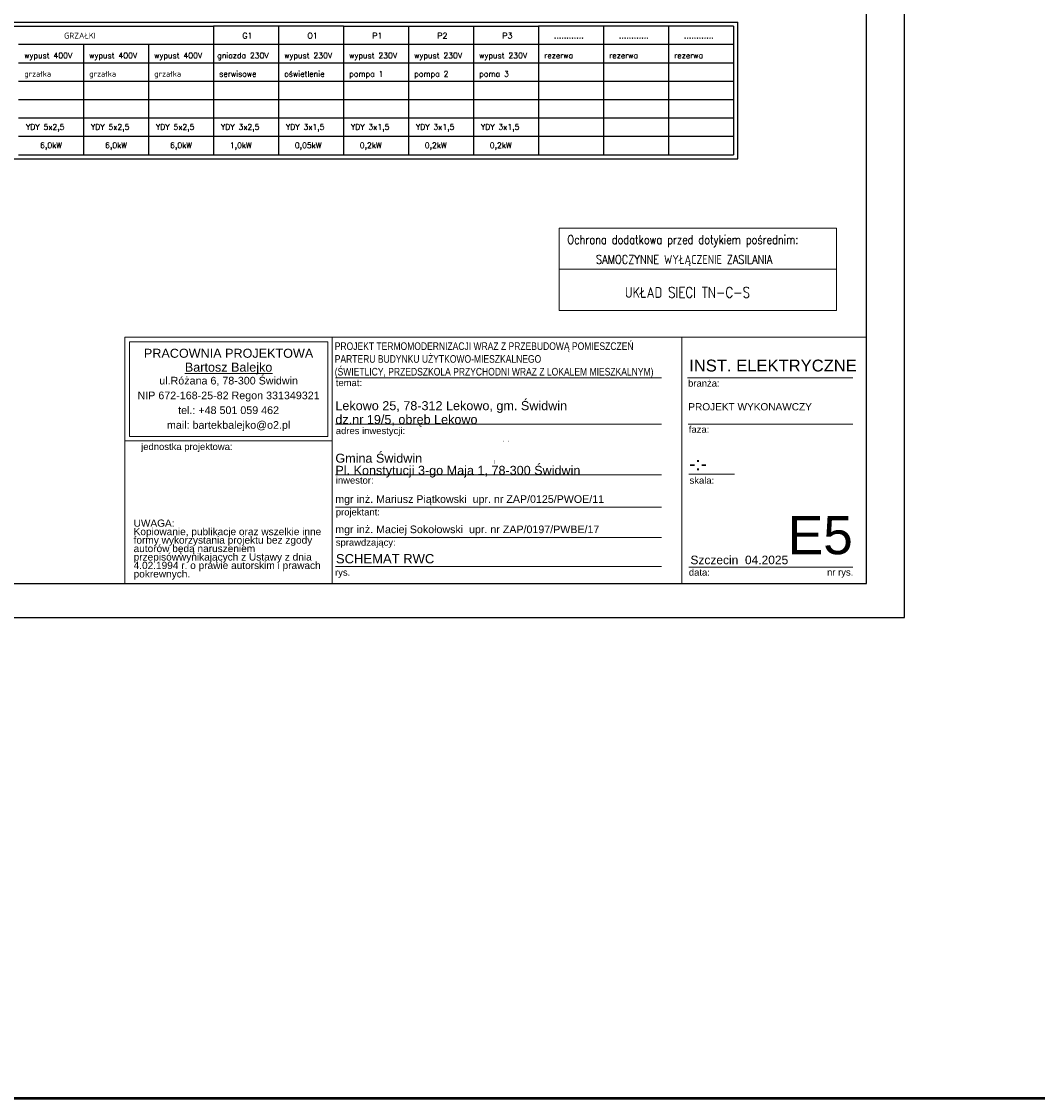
# Model space of a CAD drawing. Extents: x -558982 to 5119495, y -5290134 to 121759.
# Tile 164 of 256: x -470310 to -446336, y -40835 to -15418. Entities that reach past the tile are written whole.
import ezdxf

# ---------------------------------------------------------------- set-up
doc = ezdxf.new("R2010")
doc.units = 0
doc.header["$MEASUREMENT"] = 0
doc.layers.get('0').update_dxf_attribs({"color": 252})
doc.layers.add('$ IE TABELA', color=7, linetype='Continuous')
for name, color, linetype, lineweight in [('$ IE_OPISY', 7, 'Continuous', 25), ('$ IE_SCHEMAT', 7, 'Continuous', 0), ('ARCH TABELA_Nr_Pióra__1', 252, 'Continuous', 25), ('ARCH TABELA_Nr_Pióra__21', 252, 'Continuous', 9), ('ARCH TABELA_Nr_Pióra__7', 252, 'Continuous', 13)]:
    doc.layers.add(name, color=color, linetype=linetype, lineweight=lineweight)
doc.styles.add('GENERATED_STYLE_5', font='ARIALN.TTF')
doc.styles.add('GENERATED_STYLE_7', font='arial.ttf')
doc.styles.add('GENERATED_STYLE_8', font='arial.ttf')
doc.styles.add('GENERATED_STYLE_9', font='arial.ttf')
doc.styles.add('ROMANS', font='romans.shx', dxfattribs={"width": 0.85})

# ---------------------------------------------------------------- blocks, each defined once
blk = doc.blocks.new('a3eee')
at = {"layer": '$ IE TABELA'}
for p, q in [((23930.8, 1206.8), (23930.8, 4176.8)), ((23840.8, 1286.8), (23840.8, 4096.8)), ((19890.8, 1286.8), (23840.8, 1286.8)), ((19730.8, 1206.8), (23930.8, 1206.8))]:
    blk.add_line(p, q, dxfattribs=at)

msp = doc.modelspace()

# ---------------------------------------------------------------- hatches: boundary and pattern name
at = {"layer": '$ IE_SCHEMAT'}
for points in [[(-460068, -23518, 1), (-460077, -23518, 1)], [(-459942, -23518, 1), (-459951, -23518, 1)], [(-459922, -23538, 1), (-459931, -23538, 1)], [(-459942, -24489, 1), (-459951, -24489, 1)]]:
    msp.add_hatch(color=7, dxfattribs=at).paths.add_polyline_path(points)
at = {"linetype": 'Continuous', "lineweight": 13, "ltscale": 0.1}
for points in [[(-458934, -25317), (-458934, -25312), (-458927, -25312), (-458927, -25317)], [(-458934, -25339), (-458934, -25320), (-458928, -25320), (-458928, -25339)], [(-458813, -25317), (-458813, -25312), (-458806, -25312), (-458806, -25317)], [(-458813, -25339), (-458813, -25320), (-458806, -25320), (-458806, -25339)]]:
    msp.add_hatch(color=252, dxfattribs=at).paths.add_polyline_path(points)
at = {"linetype": 'Continuous', "lineweight": 70, "ltscale": 0.1}
msp.add_hatch(color=7, dxfattribs=at).paths.add_polyline_path([(-459144, -25767), (-459144, -25862), (-459138, -25862), (-459138, -25767)])
at = {"linetype": 'Continuous', "lineweight": 5, "ltscale": 0.1}
msp.add_hatch(color=254, dxfattribs=at).paths.add_polyline_path([(-458745, -26149), (-459737, -26149), (-459737, -26153), (-458745, -26153)])

# ---------------------------------------------------------------- linework, layer by layer
at = {"layer": '$ IE_OPISY', "color": 7}
msp.add_line((-484495, -15435), (-453409, -15435), dxfattribs=at)
at = {"layer": '$ IE_OPISY', "color": 7, "linetype": 'Continuous', "ltscale": 3}
for p, q in [((-471914, -15529), (-465779, -15529)), ((-462711, -15529), (-458110, -15529)), ((-470380, -16395), (-468846, -16395)), ((-470380, -16395), (-468846, -16395)), ((-468846, -16395), (-467313, -16395)), ((-468846, -16395), (-467313, -16395)), ((-467313, -16395), (-465779, -16395)), ((-467313, -16395), (-465779, -16395)), ((-465779, -16395), (-464245, -16395)), ((-465779, -16395), (-464245, -16395)), ((-464245, -16395), (-462711, -16395)), ((-464245, -16395), (-462711, -16395)), ((-462711, -16395), (-461178, -16395)), ((-462711, -16395), (-461178, -16395)), ((-461178, -16395), (-459644, -16395)), ((-461178, -16395), (-459644, -16395)), ((-459644, -16395), (-458110, -16395)), ((-459644, -16395), (-458110, -16395)), ((-458110, -16395), (-456576, -16395)), ((-458110, -16395), (-456576, -16395)), ((-456576, -16395), (-455043, -16395)), ((-456576, -16395), (-455043, -16395)), ((-455043, -16395), (-453509, -16395)), ((-455043, -16395), (-453509, -16395)), ((-470380, -16828), (-468846, -16828)), ((-468846, -16828), (-467313, -16828)), ((-467313, -16828), (-465779, -16828)), ((-465779, -16828), (-464245, -16828)), ((-464245, -16828), (-462711, -16828)), ((-462711, -16828), (-461178, -16828)), ((-461178, -16828), (-459644, -16828)), ((-459644, -16828), (-458110, -16828)), ((-458110, -16828), (-456576, -16828)), ((-456576, -16828), (-455043, -16828)), ((-455043, -16828), (-453509, -16828)), ((-470380, -17261), (-468846, -17261)), ((-468846, -17261), (-467313, -17261)), ((-467313, -17261), (-465779, -17261)), ((-465779, -17261), (-464245, -17261)), ((-464245, -17261), (-462711, -17261)), ((-462711, -17261), (-461178, -17261)), ((-461178, -17261), (-459644, -17261)), ((-459644, -17261), (-458110, -17261)), ((-458110, -17261), (-456576, -17261)), ((-456576, -17261), (-455043, -17261)), ((-455043, -17261), (-453509, -17261)), ((-470380, -17694), (-468846, -17694)), ((-468846, -17694), (-467313, -17694)), ((-467313, -17694), (-465779, -17694)), ((-465779, -17694), (-464245, -17694)), ((-464245, -17694), (-462711, -17694)), ((-462711, -17694), (-461178, -17694)), ((-461178, -17694), (-459644, -17694)), ((-459644, -17694), (-458110, -17694)), ((-458110, -17694), (-456576, -17694)), ((-456576, -17694), (-455043, -17694)), ((-455043, -17694), (-453509, -17694)), ((-470380, -18560), (-468846, -18560)), ((-468846, -18560), (-467313, -18560)), ((-467313, -18560), (-465779, -18560)), ((-465779, -18560), (-464245, -18560)), ((-464245, -18560), (-462711, -18560)), ((-462711, -18560), (-461178, -18560)), ((-461178, -18560), (-459644, -18560)), ((-459644, -18560), (-458110, -18560)), ((-458110, -18560), (-456576, -18560)), ((-456576, -18560), (-455043, -18560)), ((-455043, -18560), (-453509, -18560))]:
    msp.add_line(p, q, dxfattribs=at)
at = {"layer": '$ IE_OPISY', "color": 7, "linetype": 'Continuous'}
for p, q in [((-464245, -15529), (-465779, -15529)), ((-462711, -15529), (-464245, -15529)), ((-456576, -15529), (-458110, -15529)), ((-455043, -15529), (-456576, -15529)), ((-453509, -15529), (-455043, -15529)), ((-468846, -15962), (-470380, -15962)), ((-467313, -15962), (-468846, -15962)), ((-465779, -15962), (-467313, -15962)), ((-464245, -15962), (-465779, -15962)), ((-462711, -15962), (-464245, -15962)), ((-461178, -15962), (-462711, -15962)), ((-459644, -15962), (-461178, -15962)), ((-458110, -15962), (-459644, -15962)), ((-456576, -15962), (-458110, -15962)), ((-455043, -15962), (-456576, -15962)), ((-453509, -15962), (-455043, -15962)), ((-470380, -18127), (-468846, -18127)), ((-468846, -18127), (-467313, -18127)), ((-467313, -18127), (-465779, -18127)), ((-465779, -18127), (-464245, -18127)), ((-464245, -18127), (-462711, -18127)), ((-462711, -18127), (-461178, -18127)), ((-461178, -18127), (-459644, -18127)), ((-459644, -18127), (-458110, -18127)), ((-458110, -18127), (-456576, -18127)), ((-456576, -18127), (-455043, -18127)), ((-455043, -18127), (-453509, -18127))]:
    msp.add_line(p, q, dxfattribs=at)
at = {"layer": '$ IE_OPISY', "color": 7, "lineweight": 0}
for p, q in [((-457621, -20296), (-451079, -20296)), ((-457621, -22234), (-457621, -20296)), ((-451079, -20296), (-451079, -22234)), ((-457621, -21265), (-451079, -21265)), ((-451079, -22234), (-457621, -22234))]:
    msp.add_line(p, q, dxfattribs=at)
at = {"layer": '$ IE_OPISY', "color": 7}
msp.add_lwpolyline([(-484495, -18655), (-453409, -18655), (-453409, -15435)], dxfattribs=at)
at = {"layer": '$ IE_OPISY', "color": 7, "linetype": 'Continuous', "ltscale": 3}
for points in [[(-465779, -15529), (-465779, -18560)], [(-465779, -15529), (-465779, -18560)], [(-464245, -15529), (-464245, -18560)], [(-464245, -15529), (-464245, -18560)], [(-464245, -15529), (-464245, -18560)], [(-464245, -15529), (-464245, -18560)], [(-462711, -15529), (-462711, -18560)], [(-462711, -15529), (-462711, -18560)], [(-462711, -15529), (-462711, -18560)], [(-462711, -15529), (-462711, -18560)], [(-461178, -15529), (-461178, -18560)], [(-459644, -15529), (-459644, -18560)], [(-458110, -15529), (-458110, -18560)], [(-458110, -15529), (-458110, -18560)], [(-458110, -15529), (-458110, -18560)], [(-458110, -15529), (-458110, -18560)], [(-458110, -15529), (-458110, -18560)], [(-458110, -15529), (-458110, -18560)], [(-458110, -15529), (-458110, -18560)], [(-458110, -15529), (-458110, -18560)], [(-456576, -15529), (-456576, -18560)], [(-456576, -15529), (-456576, -18560)], [(-456576, -15529), (-456576, -18560)], [(-456576, -15529), (-456576, -18560)], [(-456576, -15529), (-456576, -18560)], [(-456576, -15529), (-456576, -18560)], [(-456576, -15529), (-456576, -18560)], [(-456576, -15529), (-456576, -18560)], [(-455043, -15529), (-455043, -18560)], [(-455043, -15529), (-455043, -18560)], [(-455043, -15529), (-455043, -18560)], [(-455043, -15529), (-455043, -18560)], [(-455043, -15529), (-455043, -18560)], [(-455043, -15529), (-455043, -18560)], [(-455043, -15529), (-455043, -18560)], [(-455043, -15529), (-455043, -18560)], [(-455043, -15529), (-455043, -18560)], [(-455043, -15529), (-455043, -18560)], [(-455043, -15529), (-455043, -18560)], [(-455043, -15529), (-455043, -18560)], [(-455043, -15529), (-455043, -18560)], [(-455043, -15529), (-455043, -18560)], [(-455043, -15529), (-455043, -18560)], [(-455043, -15529), (-455043, -18560)], [(-453509, -15529), (-453509, -18560)], [(-453509, -15529), (-453509, -18560)], [(-453509, -15529), (-453509, -18560)], [(-453509, -15529), (-453509, -18560)], [(-453509, -15529), (-453509, -18560)], [(-453509, -15529), (-453509, -18560)], [(-453509, -15529), (-453509, -18560)], [(-453509, -15529), (-453509, -18560)], [(-468846, -15962), (-468846, -18560)], [(-468846, -15962), (-468846, -18560)], [(-467313, -15962), (-467313, -18560)], [(-467313, -15962), (-467313, -18560)], [(-465779, -15962), (-465779, -18560)], [(-465779, -15962), (-465779, -18560)], [(-464245, -15962), (-464245, -18560)], [(-464245, -15962), (-464245, -18560)], [(-461178, -15962), (-461178, -18560)], [(-459644, -15962), (-459644, -18560)], [(-458110, -15962), (-458110, -18560)], [(-458110, -15962), (-458110, -18560)], [(-456576, -15962), (-456576, -18560)], [(-456576, -15962), (-456576, -18560)], [(-455043, -15962), (-455043, -18560)], [(-455043, -15962), (-455043, -18560)], [(-455043, -15962), (-455043, -18560)], [(-455043, -15962), (-455043, -18560)], [(-453509, -15962), (-453509, -18560)], [(-453509, -15962), (-453509, -18560)]]:
    msp.add_lwpolyline(points, dxfattribs=at)
at = {"layer": '$ IE_SCHEMAT', "color": 7, "linetype": 'Continuous', "ltscale": 3}
for points in [[(-462711, -15529), (-462711, -18560)], [(-458110, -15529), (-458110, -18560)], [(-456576, -15529), (-456576, -18560)], [(-455043, -15529), (-455043, -18560)], [(-455043, -15529), (-455043, -18560)], [(-453509, -15529), (-453509, -18560)]]:
    msp.add_lwpolyline(points, dxfattribs=at)
at = {"color": 3, "lineweight": 50}
msp.add_lwpolyline([(-507121, 106506), (-325164, 106506), (-325164, -40835), (-507121, -40835)], close=True, dxfattribs=at)
at = {"layer": 'ARCH TABELA_Nr_Pióra__21', "color": 0, "linetype": 'Continuous'}
for p, q in [((-467870, -28681), (-467870, -22870)), ((-467870, -22870), (-462977, -22870)), ((-467870, -25317), (-467870, -22870)), ((-467870, -22870), (-450370, -22870)), ((-462977, -22870), (-462977, -28681)), ((-462977, -25317), (-462977, -22870)), ((-454732, -22870), (-454732, -28681)), ((-450370, -22870), (-450370, -28681)), ((-467764, -25210), (-467764, -22976)), ((-467764, -22976), (-463083, -22976)), ((-463083, -25210), (-463083, -22976)), ((-462977, -28681), (-462977, -23270)), ((-462904, -23826), (-455205, -23826)), ((-454593, -23826), (-450693, -23826)), ((-462904, -24920), (-455205, -24920)), ((-454575, -24920), (-450693, -24920)), ((-467870, -25317), (-462977, -25317)), ((-467764, -25210), (-463083, -25210)), ((-462904, -26120), (-455205, -26120)), ((-454563, -26103), (-453484, -26103)), ((-462904, -26880), (-455205, -26880)), ((-462904, -27594), (-455205, -27594)), ((-462904, -28281), (-455205, -28281)), ((-454563, -28299), (-452282, -28299)), ((-452282, -28299), (-450693, -28299)), ((-467870, -28681), (-462977, -28681)), ((-450370, -28681), (-462977, -28681))]:
    msp.add_line(p, q, dxfattribs=at)

# ---------------------------------------------------------------- block references
at = {"layer": '$ IE TABELA', "transparency": 33554687, "xscale": 10, "yscale": 10, "zscale": 10}
msp.add_blockref('a3eee', (-688778, -41549), dxfattribs=at)

# ---------------------------------------------------------------- texts
at = {"layer": '$ IE_OPISY', "color": 7, "linetype": 'Continuous', "ltscale": 3, "style": 'ROMANS'}
for s, height, p in [('GRZAŁKI', 136.4, (-469305, -15819)), ('G1', 136.4, (-465100, -15819)), ('O1', 136.4, (-463566, -15819)), ('P1', 136.4, (-462032, -15819)), ('P2', 136.4, (-460498, -15819)), ('P3', 136.4, (-458965, -15819)), ('............', 136.42, (-457746, -15819)), ('............', 136.42, (-456213, -15819)), ('............', 136.42, (-454679, -15819)), ('YDY 5x2,5', 132.7, (-470207, -17973)), ('YDY 5x2,5', 132.7, (-468674, -17973)), ('YDY 5x2,5', 132.7, (-467140, -17973)), ('YDY 3x2,5', 132.7, (-465606, -17973)), ('YDY 3x1,5', 132.7, (-464072, -17973)), ('YDY 3x1,5', 132.7, (-462539, -17973)), ('YDY 3x1,5', 132.7, (-461005, -17973)), ('YDY 3x1,5', 132.7, (-459471, -17973)), ('6,0kW', 132.7, (-469873, -18405)), ('6,0kW', 132.7, (-468339, -18405)), ('6,0kW', 132.7, (-466805, -18405)), ('1,0kW', 132.7, (-465395, -18405)), ('0,05kW', 132.7, (-463861, -18405)), ('0,2kW', 132.7, (-462328, -18405)), ('0,2kW', 132.7, (-460794, -18405)), ('0,2kW', 132.7, (-459260, -18405))]:
    msp.add_text(s, height=height, dxfattribs=at).set_placement(p)
at = {"layer": '$ IE_OPISY', "color": 7, "lineweight": 0, "style": 'ROMANS', "width": 0.8}
for s, height, p in [('Ochrona dodatkowa przed dotykiem pośrednim:', 210.63, (-457429, -20670)), ('SAMOCZYNNE WYŁĄCZENIE ZASILANIA', 210.63, (-456752, -21139)), ('UKŁAD SIECI TN-C-S', 252.75, (-456072, -21939))]:
    msp.add_text(s, height=height, dxfattribs=at).set_placement(p)
at = {"layer": '$ IE_SCHEMAT', "color": 7, "linetype": 'Continuous', "lineweight": 25, "ltscale": 3, "style": 'ROMANS'}
for s, height, p in [('wypust 400V', 132.67, (-470245, -16286)), ('wypust 400V', 132.67, (-468712, -16286)), ('wypust 400V', 132.67, (-467178, -16286)), ('gniazda 230V', 132.67, (-465693, -16286)), ('wypust 230V', 132.67, (-464110, -16286)), ('wypust 230V', 132.67, (-462577, -16286)), ('wypust 230V', 132.67, (-461043, -16286)), ('wypust 230V', 132.67, (-459509, -16286)), ('rezerwa', 132.7, (-457975, -16286)), ('rezerwa', 132.7, (-456442, -16286)), ('rezerwa', 132.7, (-454908, -16286)), ('grzałka', 132.7, (-470245, -16719)), ('grzałka', 132.7, (-468712, -16719)), ('grzałka', 132.7, (-467178, -16719)), ('serwisowe', 132.7, (-465644, -16719)), ('oświetlenie', 132.67, (-464110, -16719)), ('pompa 1', 132.7, (-462577, -16719)), ('pompa 2', 132.7, (-461043, -16719)), ('poma 3', 132.7, (-459509, -16719))]:
    msp.add_text(s, height=height, dxfattribs=at).set_placement(p)
at = {"layer": 'ARCH TABELA_Nr_Pióra__1', "color": 0, "linetype": 'Continuous', "insert": (-462919, -23827), "char_height": 180, "width": 12247.06, "attachment_point": 7, "line_spacing_factor": 1.005757, "style": 'GENERATED_STYLE_5'}
msp.add_mtext('\\pt22543.1;\\fArial|b0|i0|c238;\\W0.8;PROJEKT TERMOMODERNIZACJI WRAZ Z PRZEBUDOWĄ POMIESZCZEŃ \\PPARTERU BUDYNKU UŻYTKOWO-MIESZKALNEGO\\P(ŚWIETLICY, PRZEDSZKOLA PRZYCHODNI WRAZ Z LOKALEM MIESZKALNYM)', dxfattribs=at)
at = {"layer": 'ARCH TABELA_Nr_Pióra__1', "color": 0, "linetype": 'Continuous', "insert": (-462891, -27986), "char_height": 220, "attachment_point": 1, "style": 'GENERATED_STYLE_9'}
msp.add_mtext('SCHEMAT RWC', dxfattribs=at)
at = {"layer": 'ARCH TABELA_Nr_Pióra__21', "color": 0, "linetype": 'Continuous', "insert": (-462904, -26181), "char_height": 212.77, "attachment_point": 7, "line_spacing_factor": 0.807442, "style": 'GENERATED_STYLE_7'}
msp.add_mtext('{Gmina Świdwin\\PPl. Konstytucji 3-go Maja 1, 78-300 Świdwin}', dxfattribs=at)
at = {"layer": 'ARCH TABELA_Nr_Pióra__7', "color": 0, "linetype": 'Continuous'}
for s, insert, char_height, attachment_point, line_spacing_factor, style in [('{PRACOWNIA PROJEKTOWA\\P\\LBartosz Balejko}', (-465424, -23141), 212.77, 2, 0.926719, 'GENERATED_STYLE_8'), ('{Lekowo 25, 78-312 Lekowo, gm. Świdwin\\Pdz.nr 19/5, obręb Lekowo}', (-462904, -24981), 212.77, 7, 0.918867, 'GENERATED_STYLE_7'), ('PROJEKT WYKONAWCZY', (-454575, -24425), 170, 1, 0.923713, 'GENERATED_STYLE_7')]:
    msp.add_mtext(s, dxfattribs=dict(at, insert=insert, char_height=char_height, attachment_point=attachment_point, line_spacing_factor=line_spacing_factor, style=style))
at = {"layer": 'ARCH TABELA_Nr_Pióra__7', "color": 0, "linetype": 'Continuous', "style": 'GENERATED_STYLE_7'}
for s, insert, char_height, attachment_point in [('INST. ELEKTRYCZNE', (-454554, -23397), 280, 1), ('{temat:}', (-462894, -23863), 159.6, 1), ('{branża:}', (-454581, -23875), 159.6, 1), ('{adres inwestycji:}', (-462894, -24996), 159.58, 1), ('{faza:}', (-454563, -24965), 159.6, 1), ('{jednostka projektowa:}', (-467487, -25371), 159.58, 1), ('-:-', (-454556, -25691), 319.2, 1), ('{inwestor:}', (-462894, -26165), 159.58, 1), ('{skala:}', (-454546, -26167), 159.6, 1), ('mgr inż. Mariusz Piątkowski  upr. nr ZAP/0125/PWOE/11', (-462907, -26599), 180, 1), ('{projektant:}', (-462894, -26916), 159.58, 1), ('E5', (-450693, -27090), 900, 3), ('mgr inż. Maciej Sokołowski  upr. nr ZAP/0197/PWBE/17', (-462907, -27313), 180, 1), ('sprawdzający:', (-462894, -27631), 159.58, 1), ('Szczecin  04.2025', (-454525, -28024), 202.13, 1), ('{rys.}', (-462912, -28338), 159.6, 1), ('{data:}', (-454562, -28338), 159.6, 1), ('{nr rys.}', (-451301, -28335), 159.6, 1)]:
    msp.add_mtext(s, dxfattribs=dict(at, insert=insert, char_height=char_height, attachment_point=attachment_point))
for s, insert, char_height, width, attachment_point, line_spacing_factor in [('{ul.Różana 6, 78-300 Świdwin\\PNIP 672-168-25-82 Regon 331349321\\Ptel.: +48 501 059 462\\Pmail: bartekbalejko@o2.pl}', (-465424, -23803), 180.85, 4680.85, 2, 1.156383), ('{UWAGA:\\PKopiowanie, publikacje oraz wszelkie inne formy wykorzystania projektu bez zgody autorów będą naruszeniem przepisówwynikających z Ustawy z dnia 4.02.1994 r. o prawie autorskim i prawach pokrewnych.}', (-467665, -27171), 170.213, 4483.41, 1, 0.703415)]:
    msp.add_mtext(s, dxfattribs=dict(at, insert=insert, char_height=char_height, width=width, attachment_point=attachment_point, line_spacing_factor=line_spacing_factor))

doc.saveas('drawing.dxf')
